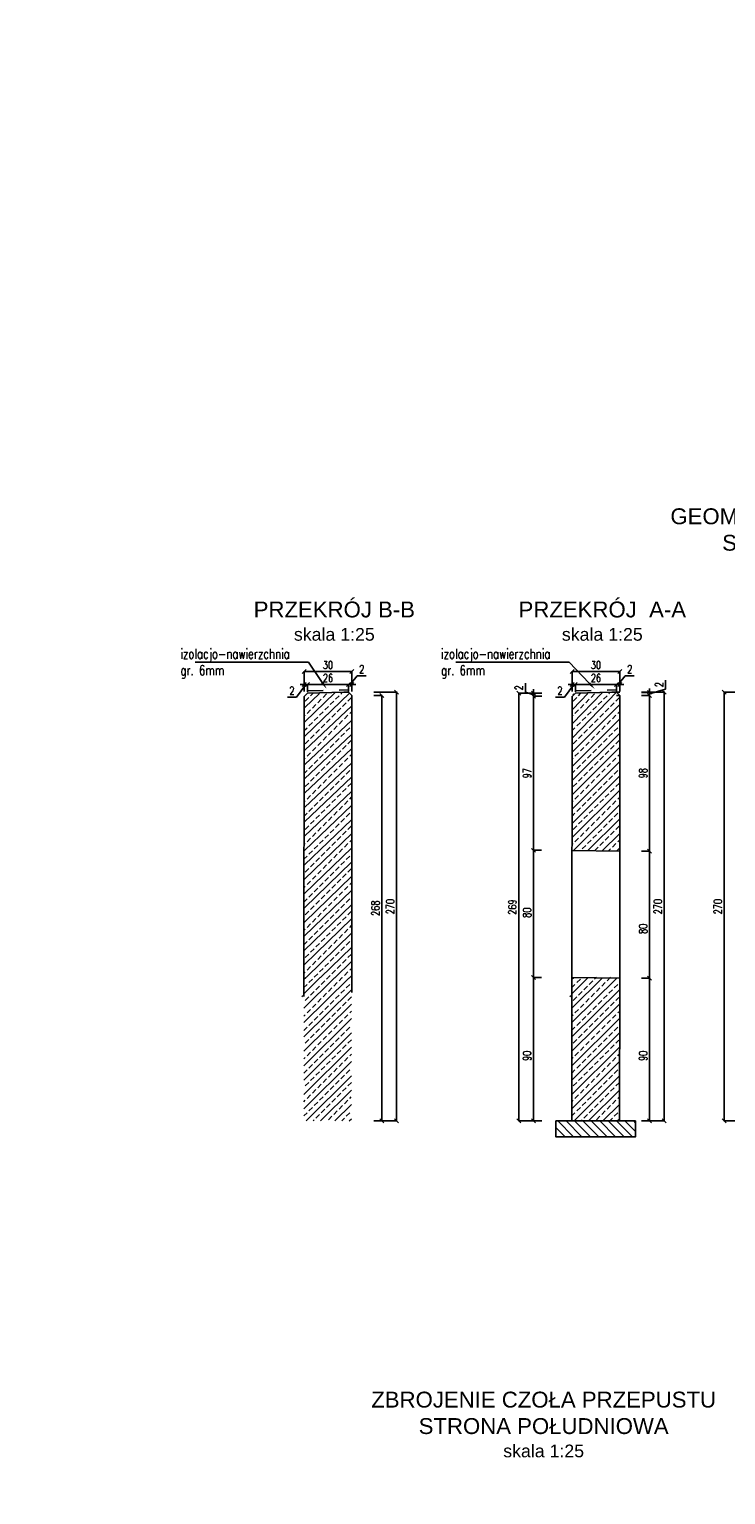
# Model space of a CAD drawing. Header units: metres. Extents: x 0 to 7550187, y 0 to 5738922.
# Tile 14 of 43: x 7549245.63 to 7549250.02, y 5738649.01 to 5738658.24. Entities that reach past the tile are written whole.
import ezdxf
from ezdxf import colors
from ezdxf.entities.mleader import LeaderData, LeaderLine
from ezdxf.math import Vec2, Vec3

# ---------------------------------------------------------------- set-up
doc = ezdxf.new("R2010")
doc.units = ezdxf.units.M
doc.header["$PDSIZE"] = -1
doc.linetypes.add('HIDDEN', pattern=[0.375, 0.25, -0.125])
doc.layers.add('_STYL_HATCH', color=7, linetype='Continuous', lineweight=0)
doc.layers.add('_STYL_OPIS', color=4, linetype='Continuous', lineweight=0)
for name, color, linetype in [('_STYL_KONS_GRUBE', 3, 'Continuous'), ('_STYL_OPISY', 7, 'Continuous'), ('_STYL_OPISY_GŁÓWNE', 2, 'Continuous'), ('_STYL_WYMIARY', 7, 'Continuous')]:
    doc.layers.add(name, color=color, linetype=linetype)
doc.styles.add('Romans', font='Romans.shx', dxfattribs={"width": 0.75})
doc.styles.get("Standard").update_dxf_attribs({"font": 'romans.shx', "width": 0.75})
doc.styles.add('Style-Arial', font='arial.ttf')
doc.dimstyles.new('styl_1-25', dxfattribs={"dimscale": 0.05, "dimtxt": 1, "dimasz": 0.5, "dimexe": 0.05, "dimexo": 0.02, "dimgap": 0.315, "dimtad": 1, "dimdec": 0, "dimlfac": 100, "dimdsep": 46, "dimtxsty": 'Standard', "dimblk": 'OBLIQUE', "dimcen": 1, "dimclrd": 256, "dimclre": 256, "dimclrt": 4, "dimadec": 0, "dimazin": 0, "dimtfac": 1, "dimtdec": 0, "dimtmove": 1, "dimatfit": 3, "dimfxl": 0, "dimlwd": -1, "dimlwe": -1, "dimarcsym": 0})
pattern_1 = [(45, (-4.594384, 0), (-0.04490128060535, 0.04490128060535), []), (45, (-4.54948, 0), (-0.04490128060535, 0.04490128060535), [0.03175, -0.015875])]
pattern_2 = [(45, (-6.28329, 0), (-0.04490128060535, 0.04490128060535), []), (45, (-6.23839, 0), (-0.04490128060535, 0.04490128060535), [0.03175, -0.015875])]

# ---------------------------------------------------------------- blocks, each defined once
blk = doc.blocks.new('_Oblique')
at = {"color": 0, "linetype": 'ByBlock', "lineweight": -2}
blk.add_line((-0.5, -0.5), (0.5, 0.5), dxfattribs=at)
blk = doc.blocks.new('*D116')
at = {"layer": '_STYL_WYMIARY', "transparency": 16777216}
for p, q in [((7549249.4904, 5738654.0471), (7549249.5447, 5738654.0471)), ((7549249.5422, 5738654.0471), (7549249.5422, 5738653.0671)), ((7549249.4904, 5738653.0671), (7549249.5447, 5738653.0671))]:
    blk.add_line(p, q, dxfattribs=at)
at = {"layer": 'Defpoints', "color": 0, "transparency": 16777216}
for p in [(7549249.4894, 5738654.0471), (7549249.4894, 5738653.0671), (7549249.5422, 5738653.0671)]:
    blk.add_point(p, dxfattribs=at)
at = {"layer": '_STYL_WYMIARY', "transparency": 16777216, "xscale": 0.025, "yscale": 0.025, "zscale": 0.025}
for p, rotation in [((7549249.5422, 5738654.0471), 90), ((7549249.5422, 5738653.0671), 270)]:
    blk.add_blockref('_Oblique', p, dxfattribs=dict(at, rotation=rotation))
at = {"layer": '_STYL_WYMIARY', "color": 4, "transparency": 16777216, "insert": (7549249.5014, 5738653.5571), "char_height": 0.05, "attachment_point": 5, "rotation": 90}
blk.add_mtext('98', dxfattribs=at)
blk = doc.blocks.new('*D117')
at = {"layer": '_STYL_WYMIARY', "transparency": 16777216}
for p, q in [((7549249.4904, 5738654.0671), (7549249.6374, 5738654.0671)), ((7549249.6349, 5738654.0671), (7549249.6349, 5738651.367)), ((7549249.4914, 5738651.367), (7549249.6374, 5738651.367))]:
    blk.add_line(p, q, dxfattribs=at)
at = {"layer": 'Defpoints', "color": 0, "transparency": 16777216}
for p in [(7549249.4894, 5738654.0671), (7549249.4904, 5738651.367), (7549249.6349, 5738651.367)]:
    blk.add_point(p, dxfattribs=at)
at = {"layer": '_STYL_WYMIARY', "transparency": 16777216, "xscale": 0.025, "yscale": 0.025, "zscale": 0.025}
for p, rotation in [((7549249.6349, 5738654.0671), 90), ((7549249.6349, 5738651.367), 270)]:
    blk.add_blockref('_Oblique', p, dxfattribs=dict(at, rotation=rotation))
at = {"layer": '_STYL_WYMIARY', "color": 4, "transparency": 16777216, "insert": (7549249.5942, 5738652.7171), "char_height": 0.05, "attachment_point": 5, "rotation": 90}
blk.add_mtext('270', dxfattribs=at)
blk = doc.blocks.new('*D118')
at = {"layer": '_STYL_WYMIARY', "transparency": 16777216}
for p, q in [((7549249.0743, 5738654.07), (7549249.0743, 5738654.1192)), ((7549249.3342, 5738654.1167), (7549249.0743, 5738654.1167)), ((7549249.3342, 5738654.071), (7549249.3342, 5738654.1192))]:
    blk.add_line(p, q, dxfattribs=at)
at = {"layer": 'Defpoints', "color": 0, "transparency": 16777216}
for p in [(7549249.0743, 5738654.1167), (7549249.0743, 5738654.069), (7549249.3342, 5738654.07)]:
    blk.add_point(p, dxfattribs=at)
at = {"layer": '_STYL_WYMIARY', "transparency": 16777216, "xscale": 0.025, "yscale": 0.025, "zscale": 0.025, "rotation": 180}
blk.add_blockref('_Oblique', (7549249.0743, 5738654.1167), dxfattribs=at)
at = {"layer": '_STYL_WYMIARY', "transparency": 16777216, "xscale": 0.025, "yscale": 0.025, "zscale": 0.025}
blk.add_blockref('_Oblique', (7549249.3342, 5738654.1167), dxfattribs=at)
at = {"layer": '_STYL_WYMIARY', "color": 4, "transparency": 16777216, "insert": (7549249.2042, 5738654.1574), "char_height": 0.05, "attachment_point": 5}
blk.add_mtext('26', dxfattribs=at)
blk = doc.blocks.new('*D119')
at = {"layer": '_STYL_WYMIARY', "transparency": 16777216}
for p, q in [((7549249.0643, 5738654.1167), (7549249.0053, 5738654.0369)), ((7549249.0543, 5738654.1167), (7549249.0293, 5738654.1167)), ((7549249.0543, 5738654.071), (7549249.0543, 5738654.1192)), ((7549249.0543, 5738654.1167), (7549249.0743, 5738654.1167)), ((7549249.0543, 5738654.1167), (7549249.0743, 5738654.1167)), ((7549249.0743, 5738654.07), (7549249.0743, 5738654.1192)), ((7549249.0743, 5738654.1167), (7549249.0993, 5738654.1167)), ((7549249.0053, 5738654.0369), (7549248.9488, 5738654.0369))]:
    blk.add_line(p, q, dxfattribs=at)
at = {"layer": 'Defpoints', "color": 0, "transparency": 16777216}
for p in [(7549249.0743, 5738654.1167), (7549249.0543, 5738654.07), (7549249.0743, 5738654.069)]:
    blk.add_point(p, dxfattribs=at)
at = {"layer": '_STYL_WYMIARY', "transparency": 16777216, "xscale": 0.025, "yscale": 0.025, "zscale": 0.025}
blk.add_blockref('_Oblique', (7549249.0543, 5738654.1167), dxfattribs=at)
at = {"layer": '_STYL_WYMIARY', "transparency": 16777216, "xscale": 0.025, "yscale": 0.025, "zscale": 0.025, "rotation": 180}
blk.add_blockref('_Oblique', (7549249.0743, 5738654.1167), dxfattribs=at)
at = {"layer": '_STYL_WYMIARY', "color": 4, "transparency": 16777216, "insert": (7549248.977, 5738654.0777), "char_height": 0.05, "attachment_point": 5}
blk.add_mtext('2', dxfattribs=at)
blk = doc.blocks.new('*D120')
at = {"layer": '_STYL_WYMIARY', "transparency": 16777216}
for p, q in [((7549249.3342, 5738654.1167), (7549249.3092, 5738654.1167)), ((7549249.3342, 5738654.071), (7549249.3342, 5738654.1192)), ((7549249.354, 5738654.1167), (7549249.3342, 5738654.1167)), ((7549249.354, 5738654.1167), (7549249.3342, 5738654.1167)), ((7549249.3441, 5738654.1167), (7549249.389, 5738654.1717)), ((7549249.354, 5738654.071), (7549249.354, 5738654.1192)), ((7549249.354, 5738654.1167), (7549249.379, 5738654.1167)), ((7549249.389, 5738654.1717), (7549249.4455, 5738654.1717))]:
    blk.add_line(p, q, dxfattribs=at)
at = {"layer": 'Defpoints', "color": 0, "transparency": 16777216}
for p in [(7549249.3342, 5738654.1167), (7549249.3342, 5738654.07), (7549249.354, 5738654.07)]:
    blk.add_point(p, dxfattribs=at)
at = {"layer": '_STYL_WYMIARY', "transparency": 16777216, "xscale": 0.025, "yscale": 0.025, "zscale": 0.025}
blk.add_blockref('_Oblique', (7549249.3342, 5738654.1167), dxfattribs=at)
at = {"layer": '_STYL_WYMIARY', "transparency": 16777216, "xscale": 0.025, "yscale": 0.025, "zscale": 0.025, "rotation": 180}
blk.add_blockref('_Oblique', (7549249.354, 5738654.1167), dxfattribs=at)
at = {"layer": '_STYL_WYMIARY', "color": 4, "transparency": 16777216, "insert": (7549249.4172, 5738654.2125), "char_height": 0.05, "attachment_point": 5}
blk.add_mtext('2', dxfattribs=at)
blk = doc.blocks.new('*D121')
at = {"layer": '_STYL_WYMIARY', "transparency": 16777216}
for p, q in [((7549249.0543, 5738654.071), (7549249.0543, 5738654.2008)), ((7549249.0543, 5738654.1983), (7549249.354, 5738654.1983)), ((7549249.354, 5738654.072), (7549249.354, 5738654.2008))]:
    blk.add_line(p, q, dxfattribs=at)
at = {"layer": 'Defpoints', "color": 0, "transparency": 16777216}
for p in [(7549249.354, 5738654.1983), (7549249.0543, 5738654.07), (7549249.354, 5738654.071)]:
    blk.add_point(p, dxfattribs=at)
at = {"layer": '_STYL_WYMIARY', "transparency": 16777216, "xscale": 0.025, "yscale": 0.025, "zscale": 0.025, "rotation": 180}
blk.add_blockref('_Oblique', (7549249.0543, 5738654.1983), dxfattribs=at)
at = {"layer": '_STYL_WYMIARY', "transparency": 16777216, "xscale": 0.025, "yscale": 0.025, "zscale": 0.025}
blk.add_blockref('_Oblique', (7549249.354, 5738654.1983), dxfattribs=at)
at = {"layer": '_STYL_WYMIARY', "color": 4, "transparency": 16777216, "insert": (7549249.2041, 5738654.239), "char_height": 0.05, "attachment_point": 5}
blk.add_mtext('30', dxfattribs=at)
blk = doc.blocks.new('*D122')
at = {"layer": '_STYL_WYMIARY', "transparency": 16777216}
for p, q in [((7549249.5422, 5738654.0667), (7549249.5422, 5738654.0917)), ((7549249.5422, 5738654.0569), (7549249.6433, 5738654.0872)), ((7549249.6433, 5738654.0872), (7549249.6433, 5738654.1437)), ((7549249.4904, 5738654.0667), (7549249.5447, 5738654.0667)), ((7549249.4904, 5738654.0471), (7549249.5447, 5738654.0471)), ((7549249.5422, 5738654.0667), (7549249.5422, 5738654.0471)), ((7549249.5422, 5738654.0667), (7549249.5422, 5738654.0471)), ((7549249.5422, 5738654.0471), (7549249.5422, 5738654.0221))]:
    blk.add_line(p, q, dxfattribs=at)
at = {"layer": 'Defpoints', "color": 0, "transparency": 16777216}
for p in [(7549249.4894, 5738654.0667), (7549249.4894, 5738654.0471), (7549249.5422, 5738654.0471)]:
    blk.add_point(p, dxfattribs=at)
at = {"layer": '_STYL_WYMIARY', "transparency": 16777216, "xscale": 0.025, "yscale": 0.025, "zscale": 0.025}
for p, rotation in [((7549249.5422, 5738654.0667), 270), ((7549249.5422, 5738654.0471), 90)]:
    blk.add_blockref('_Oblique', p, dxfattribs=dict(at, rotation=rotation))
at = {"layer": '_STYL_WYMIARY', "color": 4, "transparency": 16777216, "insert": (7549249.6025, 5738654.1155), "char_height": 0.05, "attachment_point": 5, "rotation": 90}
blk.add_mtext('2', dxfattribs=at)
blk = doc.blocks.new('*D123')
at = {"layer": '_STYL_WYMIARY', "transparency": 16777216}
for p, q in [((7549249.4904, 5738653.0671), (7549249.5447, 5738653.0671)), ((7549249.5422, 5738653.0671), (7549249.5422, 5738652.267)), ((7549249.4914, 5738652.267), (7549249.5447, 5738652.267))]:
    blk.add_line(p, q, dxfattribs=at)
at = {"layer": 'Defpoints', "color": 0, "transparency": 16777216}
for p in [(7549249.4894, 5738653.0671), (7549249.4904, 5738652.267), (7549249.5422, 5738652.267)]:
    blk.add_point(p, dxfattribs=at)
at = {"layer": '_STYL_WYMIARY', "transparency": 16777216, "xscale": 0.025, "yscale": 0.025, "zscale": 0.025}
for p, rotation in [((7549249.5422, 5738653.0671), 90), ((7549249.5422, 5738652.267), 270)]:
    blk.add_blockref('_Oblique', p, dxfattribs=dict(at, rotation=rotation))
at = {"layer": '_STYL_WYMIARY', "color": 4, "transparency": 16777216, "insert": (7549249.5014, 5738652.577), "char_height": 0.05, "attachment_point": 5, "rotation": 90}
blk.add_mtext('80', dxfattribs=at)
blk = doc.blocks.new('*D124')
at = {"layer": '_STYL_WYMIARY', "transparency": 16777216}
for p, q in [((7549249.4904, 5738652.267), (7549249.5447, 5738652.267)), ((7549249.5422, 5738652.267), (7549249.5422, 5738651.367)), ((7549249.4904, 5738651.367), (7549249.5447, 5738651.367))]:
    blk.add_line(p, q, dxfattribs=at)
at = {"layer": 'Defpoints', "color": 0, "transparency": 16777216}
for p in [(7549249.4894, 5738652.267), (7549249.4894, 5738651.367), (7549249.5422, 5738651.367)]:
    blk.add_point(p, dxfattribs=at)
at = {"layer": '_STYL_WYMIARY', "transparency": 16777216, "xscale": 0.025, "yscale": 0.025, "zscale": 0.025}
for p, rotation in [((7549249.5422, 5738652.267), 90), ((7549249.5422, 5738651.367), 270)]:
    blk.add_blockref('_Oblique', p, dxfattribs=dict(at, rotation=rotation))
at = {"layer": '_STYL_WYMIARY', "color": 4, "transparency": 16777216, "insert": (7549249.5014, 5738651.777), "char_height": 0.05, "attachment_point": 5, "rotation": 90}
blk.add_mtext('90', dxfattribs=at)
blk = doc.blocks.new('*D127')
at = {"layer": '_STYL_WYMIARY', "transparency": 16777216}
for p, q in [((7549248.8616, 5738654.0418), (7549248.8084, 5738654.0418)), ((7549248.8109, 5738654.0418), (7549248.8109, 5738653.0716)), ((7549248.8616, 5738653.0716), (7549248.8084, 5738653.0716))]:
    blk.add_line(p, q, dxfattribs=at)
at = {"layer": 'Defpoints', "color": 0, "transparency": 16777216}
for p in [(7549248.8626, 5738654.0418), (7549248.8109, 5738653.0716), (7549248.8626, 5738653.0716)]:
    blk.add_point(p, dxfattribs=at)
at = {"layer": '_STYL_WYMIARY', "transparency": 16777216, "xscale": 0.025, "yscale": 0.025, "zscale": 0.025}
for p, rotation in [((7549248.8109, 5738654.0418), 90), ((7549248.8109, 5738653.0716), 270)]:
    blk.add_blockref('_Oblique', p, dxfattribs=dict(at, rotation=rotation))
at = {"layer": '_STYL_WYMIARY', "color": 4, "transparency": 16777216, "insert": (7549248.7701, 5738653.5571), "char_height": 0.05, "attachment_point": 5, "rotation": 90}
blk.add_mtext('97', dxfattribs=at)
blk = doc.blocks.new('*D128')
at = {"layer": '_STYL_WYMIARY', "transparency": 16777216}
for p, q in [((7549248.8626, 5738654.0615), (7549248.7156, 5738654.0615)), ((7549248.7181, 5738654.0615), (7549248.7181, 5738651.367)), ((7549248.8616, 5738651.367), (7549248.7156, 5738651.367))]:
    blk.add_line(p, q, dxfattribs=at)
at = {"layer": 'Defpoints', "color": 0, "transparency": 16777216}
for p in [(7549248.8636, 5738654.0615), (7549248.7181, 5738651.367), (7549248.8626, 5738651.367)]:
    blk.add_point(p, dxfattribs=at)
at = {"layer": '_STYL_WYMIARY', "transparency": 16777216, "xscale": 0.025, "yscale": 0.025, "zscale": 0.025}
for p, rotation in [((7549248.7181, 5738654.0615), 90), ((7549248.7181, 5738651.367), 270)]:
    blk.add_blockref('_Oblique', p, dxfattribs=dict(at, rotation=rotation))
at = {"layer": '_STYL_WYMIARY', "color": 4, "transparency": 16777216, "insert": (7549248.6774, 5738652.7142), "char_height": 0.05, "attachment_point": 5, "rotation": 90}
blk.add_mtext('269', dxfattribs=at)
blk = doc.blocks.new('*D129')
at = {"layer": '_STYL_WYMIARY', "transparency": 16777216}
for p, q in [((7549248.7598, 5738654.067), (7549248.7598, 5738654.1235)), ((7549248.8109, 5738654.0615), (7549248.8109, 5738654.0865)), ((7549248.8109, 5738654.0517), (7549248.7598, 5738654.067)), ((7549248.8626, 5738654.0615), (7549248.8084, 5738654.0615)), ((7549248.8626, 5738654.0418), (7549248.8084, 5738654.0418)), ((7549248.8109, 5738654.0615), (7549248.8109, 5738654.0418)), ((7549248.8109, 5738654.0615), (7549248.8109, 5738654.0418)), ((7549248.8109, 5738654.0418), (7549248.8109, 5738654.0168))]:
    blk.add_line(p, q, dxfattribs=at)
at = {"layer": 'Defpoints', "color": 0, "transparency": 16777216}
for p in [(7549248.8109, 5738654.0418), (7549248.8636, 5738654.0615), (7549248.8636, 5738654.0418)]:
    blk.add_point(p, dxfattribs=at)
at = {"layer": '_STYL_WYMIARY', "transparency": 16777216, "xscale": 0.025, "yscale": 0.025, "zscale": 0.025}
for p, rotation in [((7549248.8109, 5738654.0615), 270), ((7549248.8109, 5738654.0418), 90)]:
    blk.add_blockref('_Oblique', p, dxfattribs=dict(at, rotation=rotation))
at = {"layer": '_STYL_WYMIARY', "color": 4, "transparency": 16777216, "insert": (7549248.719, 5738654.0953), "char_height": 0.05, "attachment_point": 5, "rotation": 90}
blk.add_mtext('2', dxfattribs=at)
blk = doc.blocks.new('*D125')
at = {"layer": '_STYL_WYMIARY', "transparency": 16777216}
for p, q in [((7549248.8616, 5738653.0716), (7549248.8084, 5738653.0716)), ((7549248.8109, 5738653.0716), (7549248.8109, 5738652.2715)), ((7549248.8616, 5738652.2715), (7549248.8084, 5738652.2715))]:
    blk.add_line(p, q, dxfattribs=at)
at = {"layer": 'Defpoints', "color": 0, "transparency": 16777216}
for p in [(7549248.8626, 5738653.0716), (7549248.8109, 5738652.2715), (7549248.8626, 5738652.2715)]:
    blk.add_point(p, dxfattribs=at)
at = {"layer": '_STYL_WYMIARY', "transparency": 16777216, "xscale": 0.025, "yscale": 0.025, "zscale": 0.025}
for p, rotation in [((7549248.8109, 5738653.0716), 90), ((7549248.8109, 5738652.2715), 270)]:
    blk.add_blockref('_Oblique', p, dxfattribs=dict(at, rotation=rotation))
at = {"layer": '_STYL_WYMIARY', "color": 4, "transparency": 16777216, "insert": (7549248.7701, 5738652.6789), "char_height": 0.05, "attachment_point": 5, "rotation": 90}
blk.add_mtext('80', dxfattribs=at)
blk = doc.blocks.new('*D126')
at = {"layer": '_STYL_WYMIARY', "transparency": 16777216}
for p, q in [((7549248.8616, 5738652.2715), (7549248.8084, 5738652.2715)), ((7549248.8109, 5738652.2715), (7549248.8109, 5738651.367)), ((7549248.8626, 5738651.367), (7549248.8084, 5738651.367))]:
    blk.add_line(p, q, dxfattribs=at)
at = {"layer": 'Defpoints', "color": 0, "transparency": 16777216}
for p in [(7549248.8626, 5738652.2715), (7549248.8109, 5738651.367), (7549248.8636, 5738651.367)]:
    blk.add_point(p, dxfattribs=at)
at = {"layer": '_STYL_WYMIARY', "transparency": 16777216, "xscale": 0.025, "yscale": 0.025, "zscale": 0.025}
for p, rotation in [((7549248.8109, 5738652.2715), 90), ((7549248.8109, 5738651.367), 270)]:
    blk.add_blockref('_Oblique', p, dxfattribs=dict(at, rotation=rotation))
at = {"layer": '_STYL_WYMIARY', "color": 4, "transparency": 16777216, "insert": (7549248.7701, 5738651.777), "char_height": 0.05, "attachment_point": 5, "rotation": 90}
blk.add_mtext('90', dxfattribs=at)
blk = doc.blocks.new('*D135')
at = {"layer": '_STYL_WYMIARY', "transparency": 16777216}
for p, q in [((7549250.1238, 5738654.0671), (7549250.0103, 5738654.0671)), ((7549250.0128, 5738654.0671), (7549250.0128, 5738651.367)), ((7549250.1, 5738651.367), (7549250.0103, 5738651.367))]:
    blk.add_line(p, q, dxfattribs=at)
at = {"layer": 'Defpoints', "color": 0, "transparency": 16777216}
for p in [(7549250.1248, 5738654.0671), (7549250.0128, 5738651.367), (7549250.101, 5738651.367)]:
    blk.add_point(p, dxfattribs=at)
at = {"layer": '_STYL_WYMIARY', "transparency": 16777216, "xscale": 0.025, "yscale": 0.025, "zscale": 0.025}
for p, rotation in [((7549250.0128, 5738654.0671), 90), ((7549250.0128, 5738651.367), 270)]:
    blk.add_blockref('_Oblique', p, dxfattribs=dict(at, rotation=rotation))
at = {"layer": '_STYL_WYMIARY', "color": 4, "transparency": 16777216, "insert": (7549249.9721, 5738652.717), "char_height": 0.05, "attachment_point": 5, "rotation": 90}
blk.add_mtext('270', dxfattribs=at)
blk = doc.blocks.new('*D302')
at = {"layer": '_STYL_WYMIARY', "transparency": 16777216}
for p, q in [((7549247.8034, 5738654.0471), (7549247.8577, 5738654.0471)), ((7549247.8552, 5738654.0471), (7549247.8552, 5738651.367)), ((7549247.8542, 5738651.367), (7549247.8527, 5738651.367))]:
    blk.add_line(p, q, dxfattribs=at)
at = {"layer": 'Defpoints', "color": 0, "transparency": 16777216}
for p in [(7549247.8024, 5738654.0471), (7549247.8552, 5738651.367), (7549247.8552, 5738651.367)]:
    blk.add_point(p, dxfattribs=at)
at = {"layer": '_STYL_WYMIARY', "transparency": 16777216, "xscale": 0.025, "yscale": 0.025, "zscale": 0.025}
for p, rotation in [((7549247.8552, 5738654.0471), 90), ((7549247.8552, 5738651.367), 270)]:
    blk.add_blockref('_Oblique', p, dxfattribs=dict(at, rotation=rotation))
at = {"layer": '_STYL_WYMIARY', "color": 4, "transparency": 16777216, "insert": (7549247.8144, 5738652.707), "char_height": 0.05, "attachment_point": 5, "rotation": 90}
blk.add_mtext('268', dxfattribs=at)
blk = doc.blocks.new('*D303')
at = {"layer": '_STYL_WYMIARY', "transparency": 16777216}
for p, q in [((7549247.8034, 5738654.0671), (7549247.9504, 5738654.0671)), ((7549247.9479, 5738654.0671), (7549247.9479, 5738651.367)), ((7549247.8044, 5738651.367), (7549247.9504, 5738651.367))]:
    blk.add_line(p, q, dxfattribs=at)
at = {"layer": 'Defpoints', "color": 0, "transparency": 16777216}
for p in [(7549247.8024, 5738654.0671), (7549247.8034, 5738651.367), (7549247.9479, 5738651.367)]:
    blk.add_point(p, dxfattribs=at)
at = {"layer": '_STYL_WYMIARY', "transparency": 16777216, "xscale": 0.025, "yscale": 0.025, "zscale": 0.025}
for p, rotation in [((7549247.9479, 5738654.0671), 90), ((7549247.9479, 5738651.367), 270)]:
    blk.add_blockref('_Oblique', p, dxfattribs=dict(at, rotation=rotation))
at = {"layer": '_STYL_WYMIARY', "color": 4, "transparency": 16777216, "insert": (7549247.9072, 5738652.7171), "char_height": 0.05, "attachment_point": 5, "rotation": 90}
blk.add_mtext('270', dxfattribs=at)
blk = doc.blocks.new('*D304')
at = {"layer": '_STYL_WYMIARY', "transparency": 16777216}
for p, q in [((7549247.3854, 5738654.07), (7549247.3854, 5738654.1192)), ((7549247.6453, 5738654.1167), (7549247.3854, 5738654.1167)), ((7549247.6453, 5738654.071), (7549247.6453, 5738654.1192))]:
    blk.add_line(p, q, dxfattribs=at)
at = {"layer": 'Defpoints', "color": 0, "transparency": 16777216}
for p in [(7549247.3854, 5738654.1167), (7549247.3854, 5738654.069), (7549247.6453, 5738654.07)]:
    blk.add_point(p, dxfattribs=at)
at = {"layer": '_STYL_WYMIARY', "transparency": 16777216, "xscale": 0.025, "yscale": 0.025, "zscale": 0.025, "rotation": 180}
blk.add_blockref('_Oblique', (7549247.3854, 5738654.1167), dxfattribs=at)
at = {"layer": '_STYL_WYMIARY', "transparency": 16777216, "xscale": 0.025, "yscale": 0.025, "zscale": 0.025}
blk.add_blockref('_Oblique', (7549247.6453, 5738654.1167), dxfattribs=at)
at = {"layer": '_STYL_WYMIARY', "color": 4, "transparency": 16777216, "insert": (7549247.5153, 5738654.1574), "char_height": 0.05, "attachment_point": 5}
blk.add_mtext('26', dxfattribs=at)
blk = doc.blocks.new('*D305')
at = {"layer": '_STYL_WYMIARY', "transparency": 16777216}
for p, q in [((7549247.3754, 5738654.1167), (7549247.3164, 5738654.0369)), ((7549247.3654, 5738654.1167), (7549247.3404, 5738654.1167)), ((7549247.3654, 5738654.071), (7549247.3654, 5738654.1192)), ((7549247.3654, 5738654.1167), (7549247.3854, 5738654.1167)), ((7549247.3654, 5738654.1167), (7549247.3854, 5738654.1167)), ((7549247.3854, 5738654.07), (7549247.3854, 5738654.1192)), ((7549247.3854, 5738654.1167), (7549247.4104, 5738654.1167)), ((7549247.3164, 5738654.0369), (7549247.2599, 5738654.0369))]:
    blk.add_line(p, q, dxfattribs=at)
at = {"layer": 'Defpoints', "color": 0, "transparency": 16777216}
for p in [(7549247.3854, 5738654.1167), (7549247.3654, 5738654.07), (7549247.3854, 5738654.069)]:
    blk.add_point(p, dxfattribs=at)
at = {"layer": '_STYL_WYMIARY', "transparency": 16777216, "xscale": 0.025, "yscale": 0.025, "zscale": 0.025}
blk.add_blockref('_Oblique', (7549247.3654, 5738654.1167), dxfattribs=at)
at = {"layer": '_STYL_WYMIARY', "transparency": 16777216, "xscale": 0.025, "yscale": 0.025, "zscale": 0.025, "rotation": 180}
blk.add_blockref('_Oblique', (7549247.3854, 5738654.1167), dxfattribs=at)
at = {"layer": '_STYL_WYMIARY', "color": 4, "transparency": 16777216, "insert": (7549247.2881, 5738654.0777), "char_height": 0.05, "attachment_point": 5}
blk.add_mtext('2', dxfattribs=at)
blk = doc.blocks.new('*D306')
at = {"layer": '_STYL_WYMIARY', "transparency": 16777216}
for p, q in [((7549247.6453, 5738654.1167), (7549247.6203, 5738654.1167)), ((7549247.6453, 5738654.071), (7549247.6453, 5738654.1192)), ((7549247.6651, 5738654.1167), (7549247.6453, 5738654.1167)), ((7549247.6651, 5738654.1167), (7549247.6453, 5738654.1167)), ((7549247.6552, 5738654.1167), (7549247.7001, 5738654.1717)), ((7549247.6651, 5738654.071), (7549247.6651, 5738654.1192)), ((7549247.6651, 5738654.1167), (7549247.6901, 5738654.1167)), ((7549247.7001, 5738654.1717), (7549247.7566, 5738654.1717))]:
    blk.add_line(p, q, dxfattribs=at)
at = {"layer": 'Defpoints', "color": 0, "transparency": 16777216}
for p in [(7549247.6453, 5738654.1167), (7549247.6453, 5738654.07), (7549247.6651, 5738654.07)]:
    blk.add_point(p, dxfattribs=at)
at = {"layer": '_STYL_WYMIARY', "transparency": 16777216, "xscale": 0.025, "yscale": 0.025, "zscale": 0.025}
blk.add_blockref('_Oblique', (7549247.6453, 5738654.1167), dxfattribs=at)
at = {"layer": '_STYL_WYMIARY', "transparency": 16777216, "xscale": 0.025, "yscale": 0.025, "zscale": 0.025, "rotation": 180}
blk.add_blockref('_Oblique', (7549247.6651, 5738654.1167), dxfattribs=at)
at = {"layer": '_STYL_WYMIARY', "color": 4, "transparency": 16777216, "insert": (7549247.7283, 5738654.2125), "char_height": 0.05, "attachment_point": 5}
blk.add_mtext('2', dxfattribs=at)
blk = doc.blocks.new('*D307')
at = {"layer": '_STYL_WYMIARY', "transparency": 16777216}
for p, q in [((7549247.3654, 5738654.071), (7549247.3654, 5738654.2008)), ((7549247.3654, 5738654.1983), (7549247.6651, 5738654.1983)), ((7549247.6651, 5738654.072), (7549247.6651, 5738654.2008))]:
    blk.add_line(p, q, dxfattribs=at)
at = {"layer": 'Defpoints', "color": 0, "transparency": 16777216}
for p in [(7549247.6651, 5738654.1983), (7549247.3654, 5738654.07), (7549247.6651, 5738654.071)]:
    blk.add_point(p, dxfattribs=at)
at = {"layer": '_STYL_WYMIARY', "transparency": 16777216, "xscale": 0.025, "yscale": 0.025, "zscale": 0.025, "rotation": 180}
blk.add_blockref('_Oblique', (7549247.3654, 5738654.1983), dxfattribs=at)
at = {"layer": '_STYL_WYMIARY', "transparency": 16777216, "xscale": 0.025, "yscale": 0.025, "zscale": 0.025}
blk.add_blockref('_Oblique', (7549247.6651, 5738654.1983), dxfattribs=at)
at = {"layer": '_STYL_WYMIARY', "color": 4, "transparency": 16777216, "insert": (7549247.5152, 5738654.239), "char_height": 0.05, "attachment_point": 5}
blk.add_mtext('30', dxfattribs=at)

msp = doc.modelspace()

# ---------------------------------------------------------------- hatches: boundary and pattern name
at = {"layer": '_STYL_HATCH', "linetype": 'Continuous', "transparency": 33554636}
h = msp.add_hatch(dxfattribs=at)
h.set_pattern_fill('ANSI33', color=256, scale=0.01)
h.set_pattern_definition(pattern_2)
h.paths.add_polyline_path([(7549247.36949, 5738654.05648), (7549247.36552, 5738652.27149), (7549247.66531, 5738652.26699), (7549247.66531, 5738654.04708), (7549247.64531, 5738654.06708)])
h = msp.add_hatch(dxfattribs=at)
h.set_pattern_fill('ANSI33', color=256, scale=0.01)
h.set_pattern_definition(pattern_1)
h.paths.add_polyline_path([(7549249.0584, 5738654.05648), (7549249.05263, 5738653.07158), (7549249.35241, 5738653.06708), (7549249.35422, 5738654.04708), (7549249.33422, 5738654.06708)])
h = msp.add_hatch(dxfattribs=at)
h.set_pattern_fill('ANSI33', color=256, scale=0.3)
h.set_pattern_definition([(45, (-6.2833, 0), (-1.34703841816, 1.34703841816), []), (45, (-4.9363, 0), (-1.34703841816, 1.34703841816), [0.9525, -0.47625])])
h.paths.add_polyline_path([(7549246.86795, 5738652.27892), (7549246.86723, 5738652.15892), (7549247.35819, 5738652.15156), (7549247.35752, 5738652.27158)])
h = msp.add_hatch(dxfattribs=at)
h.set_pattern_fill('ANSI33', color=256, scale=0.01)
h.set_pattern_definition(pattern_2)
h.paths.add_polyline_path([(7549247.66351, 5738652.26699), (7549247.36351, 5738652.27152), (7549247.36351, 5738651.36699), (7549247.66351, 5738651.36699)])
h = msp.add_hatch(dxfattribs=at)
h.set_pattern_fill('ANSI33', color=256, scale=0.3)
h.set_pattern_definition([(45, (-4.5944, 0), (-1.34703841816, 1.34703841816), []), (45, (-3.2473, 0), (-1.34703841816, 1.34703841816), [0.9525, -0.47625])])
h.paths.add_polyline_path([(7549248.55685, 5738652.27892), (7549248.55613, 5738652.15892), (7549249.0471, 5738652.15156), (7549249.04642, 5738652.27158)])
h = msp.add_hatch(dxfattribs=at)
h.set_pattern_fill('ANSI33', color=256, scale=0.01)
h.set_pattern_definition(pattern_1)
h.paths.add_polyline_path([(7549249.35241, 5738652.26699), (7549249.05241, 5738652.27152), (7549249.05241, 5738651.36699), (7549249.35241, 5738651.36699)])
at = {"layer": '_STYL_HATCH', "linetype": 'Continuous', "transparency": 33554457}
h = msp.add_hatch(dxfattribs=at)
h.set_pattern_fill('ANSI31', color=256, scale=0.3, angle=90)
h.set_pattern_definition([(135, (7513120.47302, 5739350.04176), (-0.026516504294, -0.026516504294), [])])
h.paths.add_polyline_path([(7549248.95143, 5738651.36699), (7549249.45331, 5738651.36699), (7549249.45331, 5738651.26699), (7549248.95143, 5738651.26699)])

# ---------------------------------------------------------------- linework, layer by layer
for p, q in [((7549249.30427, 5738654.06708), (7549249.35422, 5738654.06708)), ((7549249.35422, 5738654.04708), (7549249.33422, 5738654.04708)), ((7549249.05195, 5738653.1916), (7549249.05194, 5738653.1916))]:
    msp.add_line(p, q)
at = {"layer": '_STYL_KONS_GRUBE', "linetype": 'HIDDEN', "ltscale": 0.05}
for p, q in [((7549247.3854, 5738654.07668), (7549247.64531, 5738654.08186)), ((7549249.07431, 5738654.07668), (7549249.33422, 5738654.08186))]:
    msp.add_line(p, q, dxfattribs=at)
at = {"layer": '_STYL_KONS_GRUBE', "ltscale": 0.01}
for p, q in [((7549247.36453, 5738653.19158), (7549247.36351, 5738653.1916)), ((7549249.05344, 5738653.19158), (7549249.05241, 5738653.1916))]:
    msp.add_line(p, q, dxfattribs=at)
at = {"layer": '_STYL_KONS_GRUBE', "ltscale": 0.01, "flags": 128}
for points in [[(7549247.66531, 5738652.17698), (7549247.66531, 5738654.04708), (7549247.64531, 5738654.06708), (7549247.61536, 5738654.06708), (7549247.38542, 5738654.06149), (7549247.36537, 5738654.04149), (7549247.36351, 5738652.15148)], [(7549249.35422, 5738652.17698), (7549249.35422, 5738654.04708), (7549249.33422, 5738654.06708), (7549249.30427, 5738654.06708), (7549249.07433, 5738654.06149), (7549249.05428, 5738654.04149), (7549249.05241, 5738652.15148)], [(7549249.35422, 5738653.06705), (7549249.05332, 5738653.07157)], [(7549247.36363, 5738652.48605), (7549247.36384, 5738652.48589)], [(7549249.05253, 5738652.27151), (7549249.35422, 5738652.26699), (7549249.35241, 5738651.36699), (7549249.05241, 5738651.36699), (7549249.05241, 5738652.15148)]]:
    msp.add_lwpolyline(points, dxfattribs=at)
at = {"layer": '_STYL_KONS_GRUBE', "color": 5, "ltscale": 0.01, "flags": 128}
msp.add_lwpolyline([(7549248.95143, 5738651.36699), (7549249.45331, 5738651.36699), (7549249.45331, 5738651.26699), (7549248.95143, 5738651.26699)], close=True, dxfattribs=at)

# ---------------------------------------------------------------- dimensions: what is measured, and where the dimension line sits
at = {"layer": '_STYL_WYMIARY'}
for base, p1, p2, angle, picture, middle in [((7549247.38537, 5738654.11668), (7549247.64531, 5738654.06998), (7549247.38537, 5738654.06898), 180, '*D304', (7549247.51534, 5738654.15743)), ((7549249.07428, 5738654.11668), (7549249.33422, 5738654.06998), (7549249.07428, 5738654.06898), 180, '*D118', (7549249.20425, 5738654.15743)), ((7549248.8109, 5738654.04184), (7549248.86363, 5738654.06149), (7549248.86363, 5738654.04184), 90, '*D129', (7549248.71902, 5738654.08276)), ((7549249.54216, 5738654.04708), (7549249.48943, 5738654.06673), (7549249.48943, 5738654.04708), 90, '*D122', (7549249.60254, 5738654.10299)), ((7549247.94792, 5738651.36699), (7549247.80244, 5738654.06714), (7549247.80344, 5738651.36699), 90, '*D303', (7549247.90717, 5738652.71707)), ((7549248.71814, 5738651.36699), (7549248.86363, 5738654.06149), (7549248.86263, 5738651.36699), 90, '*D128', (7549248.67739, 5738652.71424)), ((7549249.63492, 5738651.36699), (7549249.48943, 5738654.06714), (7549249.49043, 5738651.36699), 90, '*D117', (7549249.59417, 5738652.71707)), ((7549250.01284, 5738651.36699), (7549250.1248, 5738654.06708), (7549250.10105, 5738651.36699), 90, '*D135', (7549249.97209, 5738652.71703))]:
    dim = msp.add_linear_dim(base=base, p1=p1, p2=p2, angle=angle, dimstyle='styl_1-25', dxfattribs=at)
    dim.commit()
    dim.dimension.update_dxf_attribs({"geometry": picture, "text_midpoint": middle})
for base, p1, p2, angle, picture, middle in [((7549247.38537, 5738654.11668), (7549247.36537, 5738654.06998), (7549247.38537, 5738654.06898), 180, '*D305', (7549247.30061, 5738654.0369)), ((7549249.07428, 5738654.11668), (7549249.05428, 5738654.06998), (7549249.07428, 5738654.06898), 180, '*D119', (7549248.98952, 5738654.0369)), ((7549247.85517, 5738651.36699), (7549247.80244, 5738654.04708), (7549247.85517, 5738651.36699), 270, '*D302', (7549247.85517, 5738652.70703)), ((7549248.8109, 5738653.07157), (7549248.86263, 5738654.04184), (7549248.86263, 5738653.07157), 270, '*D127', (7549248.8109, 5738653.55707)), ((7549249.54216, 5738653.06705), (7549249.48943, 5738654.04708), (7549249.48943, 5738653.06705), 270, '*D116', (7549249.54216, 5738653.55707)), ((7549248.8109, 5738652.27151), (7549248.86263, 5738653.07157), (7549248.86263, 5738652.27151), 270, '*D125', (7549248.8109, 5738652.67893)), ((7549249.54216, 5738652.26699), (7549249.48943, 5738653.06705), (7549249.49043, 5738652.26699), 270, '*D123', (7549249.54216, 5738652.57704)), ((7549248.8109, 5738651.36699), (7549248.86263, 5738652.27151), (7549248.86363, 5738651.36699), 270, '*D126', (7549248.8109, 5738651.77697)), ((7549249.54216, 5738651.36699), (7549249.48943, 5738652.26699), (7549249.48943, 5738651.36699), 270, '*D124', (7549249.54216, 5738651.77697))]:
    dim = msp.add_linear_dim(base=base, p1=p1, p2=p2, angle=angle, dimstyle='styl_1-25', dxfattribs=at)
    dim.commit()
    dim.dimension.update_dxf_attribs({"geometry": picture, "text_midpoint": middle, "dimtype": 160})

# ---------------------------------------------------------------- leaders
at = {"layer": '_STYL_OPISY', "linetype": 'Continuous'}
ml = msp.add_multileader_mtext('Standard', dxfattribs=at)
ml.set_content('{\\fArial|b0|i0|c238|p34;\\W0.95;DW807}', color=256)
ml.set_leader_properties(linetype='Continuous')
ml.build(insert=Vec2(0, 0))
ml.multileader.update_dxf_attribs({"text_right_attachment_type": 6, "dogleg_length": 0.36, "arrow_head_size": 0.06532})
ctx = ml.context
ctx.base_point, ctx.char_height, ctx.arrow_head_size, ctx.landing_gap_size, ctx.plane_origin, ctx.plane_x_axis, ctx.plane_y_axis = Vec3(7549922.91842, 5738705.78773), 0.54432, 0.06532, 0.03266, Vec3(7549915.78608, 5738708.33501), Vec3(0.8980722, 0.439848), Vec3(-0.439848, 0.8980722)
ctx.right_attachment, ctx.text_align_type = 6, 2
notes = []
notes.append((ctx, [(0, (0, 0, 0), (0, 0), (1, 0), 1, [])]))
ctx.mtext.insert, ctx.mtext.text_direction, ctx.mtext.rotation, ctx.mtext.alignment, ctx.mtext.flow_direction = Vec3(7549924.90976, 5738707.07125), Vec3(0.8980722, 0.439848), 0.4554294, 3, 5
ml = msp.add_multileader_mtext('Standard', dxfattribs=at)
ml.set_content('{\\fArial|b0|i0|c238|p34;\\W0.95;GARWOLIN}', color=256)
ml.set_leader_properties(linetype='Continuous')
ml.build(insert=Vec2(0, 0))
ml.multileader.update_dxf_attribs({"text_right_attachment_type": 6, "dogleg_length": 0.36, "arrow_head_size": 0.054})
ctx = ml.context
ctx.base_point, ctx.char_height, ctx.arrow_head_size, ctx.landing_gap_size, ctx.plane_origin, ctx.plane_x_axis, ctx.plane_y_axis = Vec3(7549922.68643, 5738702.77508), 0.45, 0.054, 0.027, Vec3(7549916.82354, 5738705.09313), Vec3(0.91515, 0.4031135), Vec3(-0.4031135, 0.91515)
ctx.right_attachment, ctx.text_align_type = 6, 2
notes.append((ctx, [(0, (0, 0, 0), (0, 0), (1, 0), 1, [])]))
ctx.mtext.insert, ctx.mtext.text_direction, ctx.mtext.rotation, ctx.mtext.alignment, ctx.mtext.flow_direction = Vec3(7549925.5208, 5738704.27364), Vec3(0.91515, 0.4031135), 0.4149165, 3, 5
ml = msp.add_multileader_mtext('Standard', dxfattribs=at)
ml.set_content('{\\fArial|b0|i0|c238|p34;\\W0.95;MACIEJOWICE}', color=256)
ml.set_leader_properties(linetype='Continuous')
ml.build(insert=Vec2(0, 0))
ml.multileader.update_dxf_attribs({"text_right_attachment_type": 6, "dogleg_length": 0.36, "arrow_head_size": 0.054})
ctx = ml.context
ctx.base_point, ctx.char_height, ctx.arrow_head_size, ctx.landing_gap_size, ctx.plane_origin, ctx.plane_x_axis, ctx.plane_y_axis = Vec3(7549898.48062, 5738695.72685), 0.45, 0.054, 0.027, Vec3(7549903.75997, 5738702.85813), Vec3(0.9196446, 0.3927516), Vec3(-0.3927516, 0.9196446)
ctx.right_attachment = 6
notes.append((ctx, [(0, (0, 0, 0), (0, 0), (1, 0), 1, [])]))
ctx.mtext.insert, ctx.mtext.text_direction, ctx.mtext.rotation, ctx.mtext.flow_direction = Vec3(7549898.41557, 5738695.9479), Vec3(0.9196446, 0.3927516), 0.4036217, 5
at = {"layer": '_STYL_OPISY'}
ml = msp.add_multileader_mtext('Standard', dxfattribs=at)
ml.set_content('{\\W0.85;\\C256;chodnik}', color=5, style='Romans')
ml.set_leader_properties(color=256, lineweight=-1)
ml.build(insert=Vec2(0, 0))
ml.multileader.update_dxf_attribs({"text_left_attachment_type": 6, "text_right_attachment_type": 6, "dogleg_length": 0.07355, "arrow_head_size": 0.2})
ctx = ml.context
ctx.base_point, ctx.char_height, ctx.arrow_head_size, ctx.landing_gap_size, ctx.plane_origin = Vec3(7549911.27105, 5738695.04221), 0.3, 0.2, 0.08, Vec3(7549912.20485, 5738694.70922)
ctx.left_attachment, ctx.right_attachment = 6, 6
notes.append((ctx, [(0, (0, 0, 0), (0, 0), (1, 0), 1, [])]))
ctx.mtext.insert, ctx.mtext.flow_direction = Vec3(7549911.35105, 5738695.40221), 5
for ctx, leaders in notes:
    for number, flags, end, landing, length, lines in leaders:
        leader = LeaderData()
        leader.index, (leader.has_last_leader_line, leader.has_dogleg_vector, leader.attachment_direction) = number, flags
        leader.last_leader_point, leader.dogleg_vector, leader.dogleg_length = Vec3(end), Vec3(landing), length
        for number, points, colour, breaks in lines:
            line = LeaderLine()
            line.index, line.vertices, line.color, line.breaks = number, Vec3.list(points), colors.encode_raw_color(colour), breaks
            leader.lines.append(line)
        ctx.leaders.append(leader)

# ---------------------------------------------------------------- next in the draw order: texts
at = {"layer": '_STYL_OPISY_GŁÓWNE', "char_height": 0.075, "attachment_point": 5, "style": 'Style-Arial', "bg_fill": 2}
for s, insert in [('{\\H1.3333x;PRZEKRÓJ B-B\\P\\H0.80002x;\\C3;skala 1:25}', (7549247.55534, 5738654.51464)), ('{\\H1.3333x;PRZEKRÓJ  A-A\\P\\H0.80002x;\\C3;skala 1:25}', (7549249.24424, 5738654.51464))]:
    msp.add_mtext(s, dxfattribs=dict(at, insert=insert))
at = {"layer": '_STYL_OPISY_GŁÓWNE', "insert": (7549248.8746, 5738649.45476), "char_height": 0.075, "width": 2.2089489, "attachment_point": 5, "style": 'Style-Arial', "bg_fill": 2}
msp.add_mtext('{\\H1.3333x;ZBROJENIE CZOŁA PRZEPUSTU\\PSTRONA POŁUDNIOWA \\H0.80002x;\\C3;\\Pskala 1:25}', dxfattribs=at)

# ---------------------------------------------------------------- next in the draw order: texts
at = {"layer": '_STYL_OPISY_GŁÓWNE', "insert": (7549250.78715, 5738655.0184), "char_height": 0.075, "width": 2.2089489, "attachment_point": 5, "style": 'Style-Arial', "bg_fill": 2}
msp.add_mtext('{\\H1.3333x;GEOMETRIA CZOŁA PRZEPUSTU\\PSTRONA POŁUDNIOWA \\H0.80002x;\\C3;\\Pskala 1:25}', dxfattribs=at)

# ---------------------------------------------------------------- next in the draw order: dimensions: what is measured, and where the dimension line sits
at = {"layer": '_STYL_WYMIARY'}
for base, p1, p2, picture, middle in [((7549247.66506, 5738654.19829), (7549247.36537, 5738654.06998), (7549247.66506, 5738654.07098), '*D307', (7549247.51521, 5738654.23904)), ((7549249.35396, 5738654.19829), (7549249.05428, 5738654.06998), (7549249.35396, 5738654.07098), '*D121', (7549249.20412, 5738654.23904))]:
    dim = msp.add_linear_dim(base=base, p1=p1, p2=p2, angle=180, dimstyle='styl_1-25', dxfattribs=at)
    dim.commit()
    dim.dimension.update_dxf_attribs({"geometry": picture, "text_midpoint": middle})
for base, p1, p2, picture, middle in [((7549247.64531, 5738654.11668), (7549247.66506, 5738654.06998), (7549247.64531, 5738654.06998), '*D306', (7549247.71582, 5738654.1717)), ((7549249.33422, 5738654.11668), (7549249.35396, 5738654.06998), (7549249.33422, 5738654.06998), '*D120', (7549249.40473, 5738654.1717))]:
    dim = msp.add_linear_dim(base=base, p1=p1, p2=p2, dimstyle='styl_1-25', dxfattribs=at)
    dim.commit()
    dim.dimension.update_dxf_attribs({"geometry": picture, "text_midpoint": middle, "dimtype": 160})

# ---------------------------------------------------------------- next in the draw order: leaders
at = {"layer": '_STYL_OPIS'}
ml = msp.add_multileader_mtext('Standard', dxfattribs=at)
ml.set_content('{\\C256;izolacjo-nawierzchnia\\Pgr. 6mm}', color=5, style='Romans')
ml.set_leader_properties()
ml.build(insert=Vec2(0, 0))
ml.multileader.update_dxf_attribs({"text_left_attachment_type": 6, "text_right_attachment_type": 6, "dogleg_length": 0.03678, "arrow_head_size": 0.05})
ctx = ml.context
ctx.base_point, ctx.char_height, ctx.arrow_head_size, ctx.landing_gap_size, ctx.plane_origin = Vec3(7549246.56527, 5738654.25762), 0.0625, 0.05, 0.02, Vec3(7549246.64927, 5738654.35438)
ctx.left_attachment, ctx.right_attachment = 6, 6
notes = []
notes.append((ctx, [(0, (1, 1, 0), (7549247.39205, 5738654.25762), (-1, 0), 0.03678, [(1, [(7549247.50752, 5738654.08737)], 0, [])])]))
ctx.mtext.insert, ctx.mtext.flow_direction = Vec3(7549246.58527, 5738654.34095), 5
ml = msp.add_multileader_mtext('Standard', dxfattribs=at)
ml.set_content('{\\C256;izolacjo-nawierzchnia\\Pgr. 6mm}', color=5, style='Romans')
ml.set_leader_properties()
ml.build(insert=Vec2(0, 0))
ml.multileader.update_dxf_attribs({"text_left_attachment_type": 6, "text_right_attachment_type": 6, "dogleg_length": 0.03678, "arrow_head_size": 0.05})
ctx = ml.context
ctx.base_point, ctx.char_height, ctx.arrow_head_size, ctx.landing_gap_size, ctx.plane_origin = Vec3(7549248.20797, 5738654.25762), 0.0625, 0.05, 0.02, Vec3(7549248.33818, 5738654.35438)
ctx.left_attachment, ctx.right_attachment = 6, 6
notes.append((ctx, [(0, (1, 1, 0), (7549249.03475, 5738654.25762), (-1, 0), 0.03678, [(1, [(7549249.19643, 5738654.08737)], 0, [])])]))
ctx.mtext.insert, ctx.mtext.flow_direction = Vec3(7549248.22797, 5738654.34095), 5
for ctx, leaders in notes:
    for number, flags, end, landing, length, lines in leaders:
        leader = LeaderData()
        leader.index, (leader.has_last_leader_line, leader.has_dogleg_vector, leader.attachment_direction) = number, flags
        leader.last_leader_point, leader.dogleg_vector, leader.dogleg_length = Vec3(end), Vec3(landing), length
        for number, points, colour, breaks in lines:
            line = LeaderLine()
            line.index, line.vertices, line.color, line.breaks = number, Vec3.list(points), colors.encode_raw_color(colour), breaks
            leader.lines.append(line)
        ctx.leaders.append(leader)

doc.saveas('drawing.dxf')
